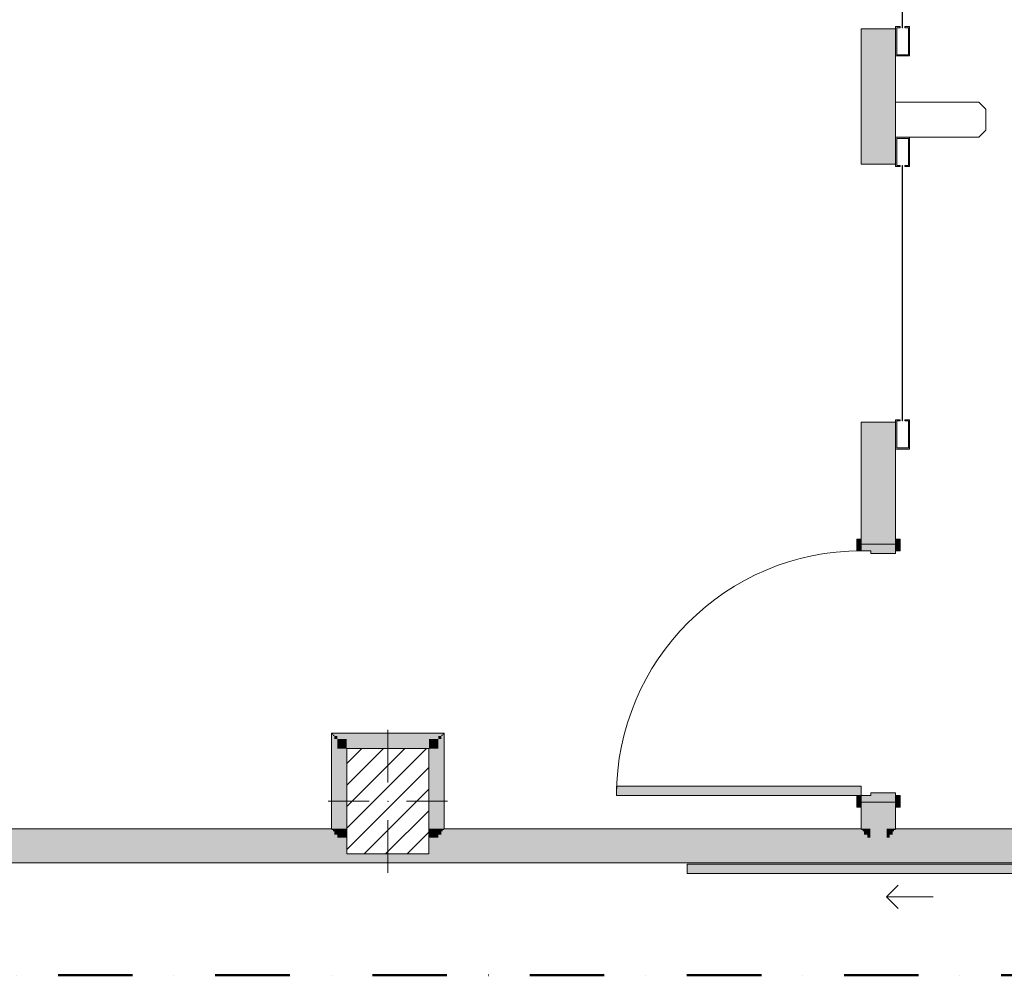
# Model space of a CAD drawing. Header units: millimetres. Extents: x -40968 to 11883, y -17757 to 4746.
# Tile 24 of 31: x -966 to 3233, y -17757 to -13680. Entities that reach past the tile are written whole.
import ezdxf

# ---------------------------------------------------------------- set-up
doc = ezdxf.new("R2010")
doc.units = ezdxf.units.MM
doc.header["$MEASUREMENT"] = 0
doc.linetypes.add('Punto & Rayas', pattern=[670.277762, 317.5, -176.388889, 0, -176.388874])
doc.linetypes.add('Wipeout_Contour', pattern=[1000, 0, -1000])
doc.layers.add('01_2D_Ambit_Pluma_Nº__242', color=7, linetype='Continuous', lineweight=50, true_color=0xfb0013)
for name, color, linetype in [('10_ESTR_Pilars', 7, 'Continuous'), ('Nuevo_08_E_Envans secs', 7, 'Continuous'), ('Nuevo_12_FAÇ_Façana', 7, 'Continuous'), ('Nuevo_Puertas Archicad', 7, 'Continuous')]:
    doc.layers.add(name, color=color, linetype=linetype)
for name, color, linetype, lineweight in [('10_ESTR_Pilars_Pluma_Nº__20', 1, 'Continuous', 5), ('10_ESTR_Pilars_Pluma_Nº__28', 7, 'Continuous', 20), ('10_ESTR_Pilars_Pluma_Nº__42', 8, 'Continuous', 25), ('Nuevo_08_E_Envans secs_Pluma_Nº__20', 1, 'Continuous', 5), ('Nuevo_12_FAÇ_Façana_Pluma_Nº__20', 1, 'Continuous', 5), ('Nuevo_Puertas Archicad_Pluma_Nº__20', 1, 'Continuous', 5)]:
    doc.layers.add(name, color=color, linetype=linetype, lineweight=lineweight)

# ---------------------------------------------------------------- blocks, each defined once
blk = doc.blocks.new('Puerta 27[1]_1')
at = {"layer": 'Nuevo_Puertas Archicad', "linetype": 'Continuous', "lineweight": 0, "true_color": 0xbf7f7f}
for points in [[(2622.9, -15945.5), (2622.9, -15895.5), (2603.9, -15895.5), (2603.9, -15945.5)], [(2787.9, -15945.5), (2787.9, -15895.5), (2768.9, -15895.5), (2768.9, -15945.5)], [(2768.9, -15957.5), (2768.9, -15917.5), (2622.9, -15917.5), (2622.9, -15945.5), (2662.9, -15945.5), (2662.9, -15957.5)], [(1578.9, -16989.5), (2622.9, -16989.5), (2622.9, -16949.5), (1578.9, -16949.5)], [(2603.9, -16989.5), (2603.9, -17039.5), (2622.9, -17039.5), (2622.9, -16989.5)], [(2768.9, -17017.5), (2768.9, -16977.5), (2662.9, -16977.5), (2662.9, -16989.5), (2622.9, -16989.5), (2622.9, -17017.5)], [(2768.9, -16989.5), (2768.9, -17039.5), (2787.9, -17039.5), (2787.9, -16989.5)]]:
    blk.add_hatch(color=23, dxfattribs=at).paths.add_polyline_path(points)
at = {"layer": 'Nuevo_Puertas Archicad_Pluma_Nº__20', "color": 1, "linetype": 'Continuous', "lineweight": 5}
for p, q in [((2622.9, -15895.5), (2603.9, -15895.5)), ((2603.9, -15895.5), (2603.9, -15945.5)), ((2622.9, -15945.5), (2622.9, -15895.5)), ((2622.9, -15917.5), (2622.9, -15895.5)), ((2622.9, -15917.5), (2622.9, -15895.5)), ((2787.9, -15895.5), (2768.9, -15895.5)), ((2768.9, -15895.5), (2768.9, -15945.5)), ((2768.9, -15917.5), (2768.9, -15895.5)), ((2768.9, -15917.5), (2768.9, -15895.5)), ((2787.9, -15945.5), (2787.9, -15895.5)), ((2603.9, -15945.5), (2622.9, -15945.5)), ((2622.9, -15945.5), (2622.9, -15917.5)), ((2622.9, -15917.5), (2768.9, -15917.5)), ((2622.9, -15917.5), (2628.9, -15917.5)), ((2622.9, -15917.5), (2628.9, -15917.5)), ((2662.9, -15945.5), (2622.9, -15945.5)), ((2628.9, -15917.5), (2634.9, -15917.5)), ((2628.9, -15917.5), (2634.9, -15917.5)), ((2634.9, -15917.5), (2647.9, -15917.5)), ((2634.9, -15917.5), (2647.9, -15917.5)), ((2647.9, -15917.5), (2660.9, -15917.5)), ((2647.9, -15917.5), (2660.9, -15917.5)), ((2660.9, -15917.5), (2730.9, -15917.5)), ((2660.9, -15917.5), (2730.9, -15917.5)), ((2662.9, -15957.5), (2662.9, -15945.5)), ((2730.9, -15917.5), (2743.9, -15917.5)), ((2730.9, -15917.5), (2743.9, -15917.5)), ((2743.9, -15917.5), (2756.9, -15917.5)), ((2743.9, -15917.5), (2756.9, -15917.5)), ((2756.9, -15917.5), (2762.9, -15917.5)), ((2756.9, -15917.5), (2762.9, -15917.5)), ((2762.9, -15917.5), (2768.9, -15917.5)), ((2762.9, -15917.5), (2768.9, -15917.5)), ((2768.9, -15917.5), (2768.9, -15957.5)), ((2768.9, -15945.5), (2787.9, -15945.5)), ((2768.9, -15957.5), (2662.9, -15957.5)), ((2622.9, -16949.5), (1578.9, -16949.5)), ((1578.9, -16949.5), (1578.9, -16989.5)), ((2622.9, -16989.5), (2622.9, -16949.5)), ((1578.9, -16989.5), (2622.9, -16989.5)), ((2603.9, -16989.5), (2603.9, -17039.5)), ((2622.9, -16989.5), (2603.9, -16989.5)), ((2622.9, -17039.5), (2622.9, -16989.5)), ((2622.9, -17017.5), (2622.9, -16989.5)), ((2622.9, -16989.5), (2662.9, -16989.5)), ((2662.9, -16989.5), (2662.9, -16977.5)), ((2662.9, -16977.5), (2768.9, -16977.5)), ((2768.9, -16977.5), (2768.9, -17017.5)), ((2768.9, -16989.5), (2768.9, -17039.5)), ((2787.9, -16989.5), (2768.9, -16989.5)), ((2787.9, -17039.5), (2787.9, -16989.5)), ((2603.9, -17039.5), (2622.9, -17039.5)), ((2768.9, -17017.5), (2622.9, -17017.5)), ((2622.9, -17017.5), (2628.9, -17017.5)), ((2622.9, -17017.5), (2628.9, -17017.5)), ((2622.9, -17017.5), (2622.9, -17039.5)), ((2622.9, -17017.5), (2622.9, -17039.5)), ((2628.9, -17017.5), (2634.9, -17017.5)), ((2628.9, -17017.5), (2634.9, -17017.5)), ((2634.9, -17017.5), (2647.9, -17017.5)), ((2634.9, -17017.5), (2647.9, -17017.5)), ((2647.9, -17017.5), (2660.9, -17017.5)), ((2647.9, -17017.5), (2660.9, -17017.5)), ((2660.9, -17017.5), (2730.9, -17017.5)), ((2660.9, -17017.5), (2730.9, -17017.5)), ((2730.9, -17017.5), (2743.9, -17017.5)), ((2730.9, -17017.5), (2743.9, -17017.5)), ((2743.9, -17017.5), (2756.9, -17017.5)), ((2743.9, -17017.5), (2756.9, -17017.5)), ((2756.9, -17017.5), (2762.9, -17017.5)), ((2756.9, -17017.5), (2762.9, -17017.5)), ((2762.9, -17017.5), (2768.9, -17017.5)), ((2762.9, -17017.5), (2768.9, -17017.5)), ((2768.9, -17017.5), (2768.9, -17039.5)), ((2768.9, -17017.5), (2768.9, -17039.5)), ((2768.9, -17039.5), (2787.9, -17039.5))]:
    blk.add_line(p, q, dxfattribs=at)
blk.add_arc((2622.9, -16989.5), 1044, 90, 180, dxfattribs=at)
blk = doc.blocks.new('Puerta Rápida Enrrollable 27[2]_1')
at = {"layer": 'Nuevo_Puertas Archicad', "linetype": 'Continuous', "lineweight": 0, "true_color": 0xbf7f7f}
for points in [[(2788.9, -12629.1), (2788.9, -12624.1), (2773.9, -12624.1), (2773.9, -12509.1), (2823.9, -12509.1), (2823.9, -12624.1), (2808.9, -12624.1), (2808.9, -12629.1), (2828.9, -12629.1), (2828.9, -12504.1), (2768.9, -12504.1), (2768.9, -12629.1)], [(2798.9, -13714.1), (2798.9, -12624.1), (2796.9, -12624.1), (2796.9, -13714.1)], [(2788.9, -13709.1), (2768.9, -13709.1), (2768.9, -13834.1), (2828.9, -13834.1), (2828.9, -13709.1), (2808.9, -13709.1), (2808.9, -13714.1), (2823.9, -13714.1), (2823.9, -13829.1), (2773.9, -13829.1), (2773.9, -13714.1), (2788.9, -13714.1)]]:
    blk.add_hatch(color=23, dxfattribs=at).paths.add_polyline_path(points)
at = {"layer": 'Nuevo_Puertas Archicad_Pluma_Nº__20', "color": 1, "linetype": 'Continuous', "lineweight": 5}
for p, q in [((3123.9, -12354.1), (2768.9, -12354.1)), ((2768.9, -12354.1), (2768.9, -12504.1)), ((3153.9, -12384.1), (3123.9, -12354.1)), ((3153.9, -12474.1), (3153.9, -12384.1)), ((2828.9, -12504.1), (2768.9, -12504.1)), ((2768.9, -12504.1), (2768.9, -12629.1)), ((2768.9, -12504.1), (3123.9, -12504.1)), ((2773.9, -12624.1), (2773.9, -12509.1)), ((2773.9, -12509.1), (2823.9, -12509.1)), ((2823.9, -12509.1), (2823.9, -12624.1)), ((2828.9, -12629.1), (2828.9, -12504.1)), ((3123.9, -12504.1), (3153.9, -12474.1)), ((2622.9, -12619.1), (2628.9, -12619.1)), ((2628.9, -12619.1), (2634.9, -12619.1)), ((2634.9, -12619.1), (2647.9, -12619.1)), ((2647.9, -12619.1), (2660.9, -12619.1)), ((2660.9, -12619.1), (2730.9, -12619.1)), ((2730.9, -12619.1), (2743.9, -12619.1)), ((2743.9, -12619.1), (2756.9, -12619.1)), ((2756.9, -12619.1), (2762.9, -12619.1)), ((2762.9, -12619.1), (2768.9, -12619.1)), ((2768.9, -12629.1), (2788.9, -12629.1)), ((2788.9, -12624.1), (2773.9, -12624.1)), ((2788.9, -12629.1), (2788.9, -12624.1)), ((2798.9, -12624.1), (2796.9, -12624.1)), ((2796.9, -12624.1), (2796.9, -13714.1)), ((2798.9, -13714.1), (2798.9, -12624.1)), ((2823.9, -12624.1), (2808.9, -12624.1)), ((2808.9, -12624.1), (2808.9, -12629.1)), ((2808.9, -12629.1), (2828.9, -12629.1)), ((2622.9, -13719.1), (2628.9, -13719.1)), ((2628.9, -13719.1), (2634.9, -13719.1)), ((2634.9, -13719.1), (2647.9, -13719.1)), ((2647.9, -13719.1), (2660.9, -13719.1)), ((2660.9, -13719.1), (2730.9, -13719.1)), ((2730.9, -13719.1), (2743.9, -13719.1)), ((2743.9, -13719.1), (2756.9, -13719.1)), ((2756.9, -13719.1), (2762.9, -13719.1)), ((2762.9, -13719.1), (2768.9, -13719.1)), ((2768.9, -13834.1), (2768.9, -13709.1)), ((2768.9, -13709.1), (2788.9, -13709.1)), ((2788.9, -13714.1), (2773.9, -13714.1)), ((2773.9, -13714.1), (2773.9, -13829.1)), ((2788.9, -13709.1), (2788.9, -13714.1)), ((2796.9, -13714.1), (2798.9, -13714.1)), ((2808.9, -13714.1), (2808.9, -13709.1)), ((2808.9, -13709.1), (2828.9, -13709.1)), ((2823.9, -13714.1), (2808.9, -13714.1)), ((2823.9, -13829.1), (2823.9, -13714.1)), ((2828.9, -13709.1), (2828.9, -13834.1)), ((2828.9, -13834.1), (2768.9, -13834.1)), ((2773.9, -13829.1), (2823.9, -13829.1))]:
    blk.add_line(p, q, dxfattribs=at)
blk = doc.blocks.new('Puerta Rápida Enrrollable 27[3]_1')
at = {"layer": 'Nuevo_Puertas Archicad', "linetype": 'Continuous', "lineweight": 0, "true_color": 0xbf7f7f}
for points in [[(2788.9, -14306.3), (2788.9, -14301.3), (2773.9, -14301.3), (2773.9, -14186.3), (2823.9, -14186.3), (2823.9, -14301.3), (2808.9, -14301.3), (2808.9, -14306.3), (2828.9, -14306.3), (2828.9, -14181.3), (2768.9, -14181.3), (2768.9, -14306.3)], [(2798.9, -15391.3), (2798.9, -14301.3), (2796.9, -14301.3), (2796.9, -15391.3)], [(2788.9, -15386.3), (2768.9, -15386.3), (2768.9, -15511.3), (2828.9, -15511.3), (2828.9, -15386.3), (2808.9, -15386.3), (2808.9, -15391.3), (2823.9, -15391.3), (2823.9, -15506.3), (2773.9, -15506.3), (2773.9, -15391.3), (2788.9, -15391.3)]]:
    blk.add_hatch(color=23, dxfattribs=at).paths.add_polyline_path(points)
at = {"layer": 'Nuevo_Puertas Archicad_Pluma_Nº__20', "color": 1, "linetype": 'Continuous', "lineweight": 5}
for p, q in [((3123.9, -14031.3), (2768.9, -14031.3)), ((2768.9, -14031.3), (2768.9, -14181.3)), ((3153.9, -14061.3), (3123.9, -14031.3)), ((3153.9, -14151.3), (3153.9, -14061.3)), ((2828.9, -14181.3), (2768.9, -14181.3)), ((2768.9, -14181.3), (2768.9, -14306.3)), ((2768.9, -14181.3), (3123.9, -14181.3)), ((2773.9, -14301.3), (2773.9, -14186.3)), ((2773.9, -14186.3), (2823.9, -14186.3)), ((2823.9, -14186.3), (2823.9, -14301.3)), ((2828.9, -14306.3), (2828.9, -14181.3)), ((3123.9, -14181.3), (3153.9, -14151.3)), ((2622.9, -14296.3), (2628.9, -14296.3)), ((2628.9, -14296.3), (2634.9, -14296.3)), ((2634.9, -14296.3), (2647.9, -14296.3)), ((2647.9, -14296.3), (2660.9, -14296.3)), ((2660.9, -14296.3), (2730.9, -14296.3)), ((2730.9, -14296.3), (2743.9, -14296.3)), ((2743.9, -14296.3), (2756.9, -14296.3)), ((2756.9, -14296.3), (2762.9, -14296.3)), ((2762.9, -14296.3), (2768.9, -14296.3)), ((2768.9, -14306.3), (2788.9, -14306.3)), ((2788.9, -14301.3), (2773.9, -14301.3)), ((2788.9, -14306.3), (2788.9, -14301.3)), ((2798.9, -14301.3), (2796.9, -14301.3)), ((2796.9, -14301.3), (2796.9, -15391.3)), ((2798.9, -15391.3), (2798.9, -14301.3)), ((2823.9, -14301.3), (2808.9, -14301.3)), ((2808.9, -14301.3), (2808.9, -14306.3)), ((2808.9, -14306.3), (2828.9, -14306.3)), ((2622.9, -15396.3), (2628.9, -15396.3)), ((2628.9, -15396.3), (2634.9, -15396.3)), ((2634.9, -15396.3), (2647.9, -15396.3)), ((2647.9, -15396.3), (2660.9, -15396.3)), ((2660.9, -15396.3), (2730.9, -15396.3)), ((2730.9, -15396.3), (2743.9, -15396.3)), ((2743.9, -15396.3), (2756.9, -15396.3)), ((2756.9, -15396.3), (2762.9, -15396.3)), ((2762.9, -15396.3), (2768.9, -15396.3)), ((2768.9, -15511.3), (2768.9, -15386.3)), ((2768.9, -15386.3), (2788.9, -15386.3)), ((2788.9, -15391.3), (2773.9, -15391.3)), ((2773.9, -15391.3), (2773.9, -15506.3)), ((2788.9, -15386.3), (2788.9, -15391.3)), ((2796.9, -15391.3), (2798.9, -15391.3)), ((2808.9, -15391.3), (2808.9, -15386.3)), ((2808.9, -15386.3), (2828.9, -15386.3)), ((2823.9, -15391.3), (2808.9, -15391.3)), ((2823.9, -15506.3), (2823.9, -15391.3)), ((2828.9, -15386.3), (2828.9, -15511.3)), ((2828.9, -15511.3), (2768.9, -15511.3)), ((2773.9, -15506.3), (2823.9, -15506.3))]:
    blk.add_line(p, q, dxfattribs=at)
blk = doc.blocks.new('Muro_74_1', base_point=(2622.9, -17277))
at = {"layer": 'Nuevo_08_E_Envans secs', "linetype": 'Continuous', "lineweight": 0, "true_color": 0xbf7f7f}
for points in [[(2628.9, -13719.1), (2622.9, -13719.1), (2622.9, -14296.3), (2628.9, -14296.3)], [(2634.9, -13719.1), (2634.9, -14296.3), (2647.9, -14296.3), (2647.9, -13719.1)], [(2647.9, -13719.1), (2647.9, -14296.3), (2660.9, -14296.3), (2660.9, -13719.1)], [(2660.9, -13719.1), (2660.9, -14296.3), (2730.9, -14296.3), (2730.9, -13719.1)], [(2730.9, -13719.1), (2730.9, -14296.3), (2743.9, -14296.3), (2743.9, -13719.1)], [(2743.9, -13719.1), (2743.9, -14296.3), (2756.9, -14296.3), (2756.9, -13719.1)], [(2768.9, -13719.1), (2762.9, -13719.1), (2762.9, -14296.3), (2768.9, -14296.3)], [(2622.9, -15917.5), (2628.9, -15917.5), (2628.9, -15396.3), (2622.9, -15396.3)], [(2634.9, -15917.5), (2647.9, -15917.5), (2647.9, -15396.3), (2634.9, -15396.3)], [(2647.9, -15917.5), (2660.9, -15917.5), (2660.9, -15396.3), (2647.9, -15396.3)], [(2660.9, -15917.5), (2730.9, -15917.5), (2730.9, -15396.3), (2660.9, -15396.3)], [(2730.9, -15917.5), (2743.9, -15917.5), (2743.9, -15396.3), (2730.9, -15396.3)], [(2743.9, -15917.5), (2756.9, -15917.5), (2756.9, -15396.3), (2743.9, -15396.3)], [(2762.9, -15396.3), (2762.9, -15917.5), (2768.9, -15917.5), (2768.9, -15396.3)], [(2622.9, -17131), (2628.9, -17131), (2628.9, -17017.5), (2622.9, -17017.5)], [(2634.9, -17131), (2647.9, -17131), (2647.9, -17017.5), (2634.9, -17017.5)], [(2647.9, -17131), (2660.9, -17131), (2660.9, -17017.5), (2647.9, -17017.5)], [(2660.9, -17131), (2730.9, -17131), (2730.9, -17017.5), (2660.9, -17017.5)], [(2730.9, -17131), (2743.9, -17131), (2743.9, -17017.5), (2730.9, -17017.5)], [(2743.9, -17131), (2756.9, -17131), (2756.9, -17017.5), (2743.9, -17017.5)], [(2762.9, -17131), (2768.9, -17131), (2768.9, -17017.5), (2762.9, -17017.5)], [(2634.9, -17137), (2647.9, -17137), (2647.9, -17131), (2634.9, -17131)], [(2647.9, -17137), (2660.9, -17137), (2660.9, -17131), (2647.9, -17131)], [(2660.9, -17137), (2730.9, -17137), (2730.9, -17131), (2660.9, -17131)], [(2730.9, -17137), (2743.9, -17137), (2743.9, -17131), (2730.9, -17131)], [(2743.9, -17137), (2756.9, -17137), (2756.9, -17131), (2743.9, -17131)], [(2634.9, -17143), (2647.9, -17143), (2647.9, -17137), (2634.9, -17137)], [(2647.9, -17143), (2660.9, -17143), (2660.9, -17137), (2647.9, -17137)], [(2647.9, -17156), (2660.9, -17156), (2660.9, -17143), (2647.9, -17143)], [(2660.9, -17143), (2730.9, -17143), (2730.9, -17137), (2660.9, -17137)], [(2660.9, -17156), (2730.9, -17156), (2730.9, -17143), (2660.9, -17143)], [(2660.9, -17169), (2730.9, -17169), (2730.9, -17156), (2660.9, -17156)], [(2730.9, -17143), (2743.9, -17143), (2743.9, -17137), (2730.9, -17137)], [(2730.9, -17156), (2743.9, -17156), (2743.9, -17143), (2730.9, -17143)], [(2743.9, -17143), (2756.9, -17143), (2756.9, -17137), (2743.9, -17137)]]:
    blk.add_hatch(color=23, dxfattribs=at).paths.add_polyline_path(points)
at = {"layer": 'Nuevo_08_E_Envans secs', "linetype": 'Continuous', "lineweight": 0, "true_color": 0x000000}
for points in [[(2628.9, -13719.1), (2628.9, -14296.3), (2634.9, -14296.3), (2634.9, -13719.1)], [(2756.9, -13719.1), (2756.9, -14296.3), (2762.9, -14296.3), (2762.9, -13719.1)], [(2628.9, -15917.5), (2634.9, -15917.5), (2634.9, -15396.3), (2628.9, -15396.3)], [(2756.9, -15917.5), (2762.9, -15917.5), (2762.9, -15396.3), (2756.9, -15396.3)], [(2628.9, -17131), (2634.9, -17131), (2634.9, -17017.5), (2628.9, -17017.5)], [(2756.9, -17131), (2762.9, -17131), (2762.9, -17017.5), (2756.9, -17017.5)], [(2628.9, -17137), (2634.9, -17137), (2634.9, -17131), (2628.9, -17131)], [(2756.9, -17137), (2762.9, -17137), (2762.9, -17131), (2756.9, -17131)]]:
    blk.add_hatch(color=18, dxfattribs=at).paths.add_polyline_path(points)
at = {"layer": 'Nuevo_08_E_Envans secs_Pluma_Nº__20', "color": 1, "linetype": 'Continuous', "lineweight": 5}
for p, q in [((2622.9, -13719.1), (2628.9, -13719.1)), ((2628.9, -13719.1), (2634.9, -13719.1)), ((2634.9, -13719.1), (2647.9, -13719.1)), ((2647.9, -13719.1), (2660.9, -13719.1)), ((2660.9, -13719.1), (2730.9, -13719.1)), ((2730.9, -13719.1), (2743.9, -13719.1)), ((2743.9, -13719.1), (2756.9, -13719.1)), ((2756.9, -13719.1), (2762.9, -13719.1)), ((2762.9, -13719.1), (2768.9, -13719.1)), ((2622.9, -14296.3), (2628.9, -14296.3)), ((2628.9, -14296.3), (2634.9, -14296.3)), ((2634.9, -14296.3), (2647.9, -14296.3)), ((2647.9, -14296.3), (2660.9, -14296.3)), ((2660.9, -14296.3), (2730.9, -14296.3)), ((2730.9, -14296.3), (2743.9, -14296.3)), ((2743.9, -14296.3), (2756.9, -14296.3)), ((2756.9, -14296.3), (2762.9, -14296.3)), ((2762.9, -14296.3), (2768.9, -14296.3)), ((2622.9, -15396.3), (2628.9, -15396.3)), ((2628.9, -15396.3), (2634.9, -15396.3)), ((2634.9, -15396.3), (2647.9, -15396.3)), ((2647.9, -15396.3), (2660.9, -15396.3)), ((2660.9, -15396.3), (2730.9, -15396.3)), ((2730.9, -15396.3), (2743.9, -15396.3)), ((2743.9, -15396.3), (2756.9, -15396.3)), ((2756.9, -15396.3), (2762.9, -15396.3)), ((2762.9, -15396.3), (2768.9, -15396.3)), ((2622.9, -15917.5), (2622.9, -15895.5)), ((2768.9, -15917.5), (2768.9, -15895.5)), ((2622.9, -15917.5), (2628.9, -15917.5)), ((2628.9, -15917.5), (2634.9, -15917.5)), ((2634.9, -15917.5), (2647.9, -15917.5)), ((2647.9, -15917.5), (2660.9, -15917.5)), ((2660.9, -15917.5), (2730.9, -15917.5)), ((2730.9, -15917.5), (2743.9, -15917.5)), ((2743.9, -15917.5), (2756.9, -15917.5)), ((2756.9, -15917.5), (2762.9, -15917.5)), ((2762.9, -15917.5), (2768.9, -15917.5)), ((2622.9, -17017.5), (2622.9, -17039.5)), ((2622.9, -17017.5), (2628.9, -17017.5)), ((2628.9, -17017.5), (2634.9, -17017.5)), ((2634.9, -17017.5), (2647.9, -17017.5)), ((2647.9, -17017.5), (2660.9, -17017.5)), ((2660.9, -17017.5), (2730.9, -17017.5)), ((2730.9, -17017.5), (2743.9, -17017.5)), ((2743.9, -17017.5), (2756.9, -17017.5)), ((2756.9, -17017.5), (2762.9, -17017.5)), ((2762.9, -17017.5), (2768.9, -17017.5)), ((2768.9, -17017.5), (2768.9, -17039.5))]:
    blk.add_line(p, q, dxfattribs=at)
at = {"layer": 'Nuevo_08_E_Envans secs_Pluma_Nº__20', "color": 1, "linetype": 'Continuous', "lineweight": 5, "flags": 128}
for points in [[(2622.9, -13719.1), (2622.9, -14296.3)], [(2768.9, -14296.3), (2768.9, -13719.1)], [(2622.9, -15396.3), (2622.9, -15917.5)], [(2768.9, -15917.5), (2768.9, -15396.3)], [(2622.9, -17017.5), (2622.9, -17131)], [(2768.9, -17131), (2768.9, -17017.5)]]:
    blk.add_lwpolyline(points, dxfattribs=at)
at = {"layer": 'Nuevo_Puertas Archicad', "color": 1, "linetype": 'Continuous', "lineweight": 5}
for name in ['Puerta Rápida Enrrollable 27[2]_1', 'Puerta Rápida Enrrollable 27[3]_1', 'Puerta 27[1]_1']:
    blk.add_blockref(name, (0, 0), dxfattribs=at)
blk = doc.blocks.new('Muro_75_1', base_point=(-3784.9, -17277))
at = {"layer": 'Nuevo_08_E_Envans secs', "linetype": 'Continuous', "lineweight": 0, "true_color": 0xbf7f7f}
for points in [[(-3644.9, -17131), (-3644.9, -17137), (-3638.9, -17131)], [(-3638.9, -17131), (-3644.9, -17137), (-3638.9, -17137)], [(-3573.9, -17131), (-3579.9, -17131), (-3579.9, -17137), (-3573.9, -17137)], [(-2036.1, -17131), (-3573.9, -17131), (-3573.9, -17137), (-2036.1, -17137)], [(-2030.1, -17131), (-2036.1, -17131), (-2036.1, -17137), (-2030.1, -17137)], [(-1621.1, -17131), (-1971.1, -17131), (-1971.1, -17137), (-1621.1, -17137)], [(-1556.1, -17131), (-1562.1, -17131), (-1562.1, -17137), (-1556.1, -17137)], [(363.9, -17131), (-1556.1, -17131), (-1556.1, -17137), (363.9, -17137)], [(369.9, -17131), (363.9, -17131), (363.9, -17137), (369.9, -17137)], [(428.9, -17137), (778.9, -17137), (778.9, -17131), (428.9, -17131)], [(-3746.9, -17169), (-3746.9, -17239), (-3676.9, -17169)], [(-3676.9, -17169), (-3746.9, -17239), (-3676.9, -17239)], [(-3663.9, -17156), (-3676.9, -17156), (-3676.9, -17169)], [(-3676.9, -17169), (-3663.9, -17169), (-3663.9, -17156)], [(-3638.9, -17169), (-3676.9, -17169), (-3676.9, -17239), (-3638.9, -17239)], [(-3663.9, -17143), (-3663.9, -17156), (-3650.9, -17143)], [(-3663.9, -17156), (-3650.9, -17156), (-3650.9, -17143)], [(-3663.9, -17169), (-3638.9, -17169), (-3638.9, -17156), (-3663.9, -17156)], [(-3650.9, -17156), (-3638.9, -17156), (-3638.9, -17143), (-3650.9, -17143)], [(-3598.9, -17169), (-3638.9, -17169), (-3638.9, -17239), (-3598.9, -17239)], [(-3585.9, -17143), (-3598.9, -17143), (-3598.9, -17156), (-3585.9, -17156)], [(-2011.1, -17156), (-3598.9, -17156), (-3598.9, -17169), (-2011.1, -17169)], [(-2011.1, -17169), (-3598.9, -17169), (-3598.9, -17239), (-2011.1, -17239)], [(-2024.1, -17143), (-3585.9, -17143), (-3585.9, -17156), (-2024.1, -17156)], [(-2011.1, -17143), (-2024.1, -17143), (-2024.1, -17156), (-2011.1, -17156)], [(-1971.1, -17169), (-2011.1, -17169), (-2011.1, -17239), (-1971.1, -17239)], [(-1621.1, -17143), (-1971.1, -17143), (-1971.1, -17156), (-1621.1, -17156)], [(-1621.1, -17156), (-1971.1, -17156), (-1971.1, -17169), (-1621.1, -17169)], [(-1621.1, -17169), (-1971.1, -17169), (-1971.1, -17239), (-1621.1, -17239)], [(-1581.1, -17169), (-1621.1, -17169), (-1621.1, -17239), (-1581.1, -17239)], [(-1568.1, -17143), (-1581.1, -17143), (-1581.1, -17156), (-1568.1, -17156)], [(388.9, -17156), (-1581.1, -17156), (-1581.1, -17169), (388.9, -17169)], [(388.9, -17169), (-1581.1, -17169), (-1581.1, -17239), (388.9, -17239)], [(375.9, -17143), (-1568.1, -17143), (-1568.1, -17156), (375.9, -17156)], [(388.9, -17143), (375.9, -17143), (375.9, -17156), (388.9, -17156)], [(428.9, -17169), (388.9, -17169), (388.9, -17239), (428.9, -17239)], [(428.9, -17156), (778.9, -17156), (778.9, -17143), (428.9, -17143)], [(428.9, -17169), (778.9, -17169), (778.9, -17156), (428.9, -17156)], [(428.9, -17239), (778.9, -17239), (778.9, -17169), (428.9, -17169)], [(-3772.9, -17252), (-3772.9, -17265), (-3759.9, -17252)], [(-3759.9, -17252), (-3772.9, -17265), (-3759.9, -17265)], [(-3759.9, -17239), (-3759.9, -17252), (-3746.9, -17239)], [(-3746.9, -17239), (-3759.9, -17252), (-3746.9, -17252)], [(-3759.9, -17265), (778.9, -17265), (778.9, -17252), (-3759.9, -17252)], [(-3746.9, -17252), (778.9, -17252), (778.9, -17239), (-3746.9, -17239)], [(-3778.9, -17271), (-3784.9, -17271), (-3784.9, -17277)], [(-3778.9, -17271), (-3784.9, -17277), (-3778.9, -17277)], [(-3778.9, -17277), (778.9, -17277), (778.9, -17271), (-3778.9, -17271)]]:
    blk.add_hatch(color=23, dxfattribs=at).paths.add_polyline_path(points)
at = {"layer": 'Nuevo_08_E_Envans secs', "linetype": 'Continuous', "lineweight": 0, "true_color": 0x000000}
for points in [[(-3650.9, -17137), (-3650.9, -17143), (-3644.9, -17137)], [(-3650.9, -17143), (-3644.9, -17143), (-3644.9, -17137)], [(-3644.9, -17143), (-3638.9, -17143), (-3638.9, -17137), (-3644.9, -17137)], [(-3579.9, -17137), (-3585.9, -17137), (-3585.9, -17143), (-3579.9, -17143)], [(-2030.1, -17137), (-3579.9, -17137), (-3579.9, -17143), (-2030.1, -17143)], [(-2024.1, -17137), (-2030.1, -17137), (-2030.1, -17143), (-2024.1, -17143)], [(-1621.1, -17137), (-1971.1, -17137), (-1971.1, -17143), (-1621.1, -17143)], [(-1562.1, -17137), (-1568.1, -17137), (-1568.1, -17143), (-1562.1, -17143)], [(369.9, -17137), (-1562.1, -17137), (-1562.1, -17143), (369.9, -17143)], [(375.9, -17137), (369.9, -17137), (369.9, -17143), (375.9, -17143)], [(428.9, -17143), (778.9, -17143), (778.9, -17137), (428.9, -17137)], [(-3778.9, -17265), (-3778.9, -17271), (-3772.9, -17265)], [(-3772.9, -17265), (-3778.9, -17271), (-3772.9, -17271)], [(-3772.9, -17271), (778.9, -17271), (778.9, -17265), (-3772.9, -17265)]]:
    blk.add_hatch(color=18, dxfattribs=at).paths.add_polyline_path(points)
at = {"layer": 'Nuevo_08_E_Envans secs_Pluma_Nº__20', "color": 1, "linetype": 'Continuous', "lineweight": 5, "flags": 128}
for points in [[(-2036.1, -17131), (-3573.9, -17131)], [(-1621.1, -17131), (-1971.1, -17131)], [(363.9, -17131), (-1556.1, -17131)], [(778.9, -17131), (428.9, -17131)], [(-3784.9, -17277), (-3784.9, -17271)], [(-3784.9, -17277), (778.9, -17277)]]:
    blk.add_lwpolyline(points, dxfattribs=at)
blk = doc.blocks.new('Puerta Corredera Exterior 27[4]_1')
at = {"layer": 'Nuevo_Puertas Archicad', "linetype": 'Continuous', "lineweight": 0, "true_color": 0xbf7f7f}
blk.add_hatch(color=23, dxfattribs=at).paths.add_polyline_path([(3979.6, -17322), (3979.6, -17282), (1879.6, -17282), (1879.6, -17322)])
at = {"layer": 'Nuevo_Puertas Archicad_Pluma_Nº__20', "color": 1, "linetype": 'Continuous', "lineweight": 5}
for p, q in [((3389.8, -17137), (3389.8, -17131)), ((5489.8, -17137), (5489.8, -17131)), ((3389.8, -17143), (3389.8, -17137)), ((3389.8, -17156), (3389.8, -17143)), ((3389.8, -17169), (3389.8, -17156)), ((3389.8, -17239), (3389.8, -17169)), ((5489.8, -17143), (5489.8, -17137)), ((5489.8, -17156), (5489.8, -17143)), ((5489.8, -17169), (5489.8, -17156)), ((5489.8, -17239), (5489.8, -17169)), ((3389.8, -17252), (3389.8, -17239)), ((3389.8, -17265), (3389.8, -17252)), ((5489.8, -17252), (5489.8, -17239)), ((5489.8, -17265), (5489.8, -17252)), ((1879.6, -17322), (1879.6, -17282)), ((1879.6, -17282), (3979.6, -17282)), ((3389.8, -17271), (3389.8, -17265)), ((3389.8, -17277), (3389.8, -17271)), ((3979.6, -17282), (3979.6, -17322)), ((5489.8, -17271), (5489.8, -17265)), ((5489.8, -17277), (5489.8, -17271)), ((3979.6, -17322), (1879.6, -17322)), ((2729.6, -17422), (2779.6, -17372)), ((2929.6, -17422), (2729.6, -17422)), ((2729.6, -17422), (2779.6, -17472))]:
    blk.add_line(p, q, dxfattribs=at)
blk = doc.blocks.new('Muro_77_1', base_point=(5828.9, -17277))
at = {"layer": 'Nuevo_12_FAÇ_Façana', "linetype": 'Continuous', "lineweight": 0, "true_color": 0xbf7f7f}
for points in [[(837.9, -17137), (843.9, -17137), (843.9, -17131), (837.9, -17131)], [(843.9, -17137), (2622.9, -17137), (2622.9, -17131), (843.9, -17131)], [(2622.9, -17137), (2628.9, -17137), (2628.9, -17131), (2622.9, -17131)], [(2762.9, -17137), (2768.9, -17137), (2768.9, -17131), (2762.9, -17131)], [(2768.9, -17131), (2768.9, -17137), (3389.8, -17137), (3389.8, -17131)], [(5489.8, -17131), (5489.8, -17137), (5763.9, -17137), (5763.9, -17131)], [(5769.9, -17131), (5763.9, -17131), (5766.6, -17137), (5769.9, -17137)], [(5766.6, -17137), (5763.9, -17131), (5763.9, -17137)], [(778.9, -17239), (818.9, -17239), (818.9, -17169), (778.9, -17169)], [(818.9, -17156), (831.9, -17156), (831.9, -17143), (818.9, -17143)], [(818.9, -17169), (2647.9, -17169), (2647.9, -17156), (818.9, -17156)], [(818.9, -17239), (2660.9, -17239), (2660.9, -17169), (818.9, -17169)], [(831.9, -17156), (2634.9, -17156), (2634.9, -17143), (831.9, -17143)], [(2634.9, -17156), (2647.9, -17156), (2647.9, -17143), (2634.9, -17143)], [(2647.9, -17169), (2660.9, -17169), (2660.9, -17156), (2647.9, -17156)], [(2660.9, -17239), (2730.9, -17239), (2730.9, -17169), (2660.9, -17169)], [(2730.9, -17169), (2743.9, -17169), (2743.9, -17156), (2730.9, -17156)], [(2730.9, -17239), (3389.8, -17239), (3389.8, -17169), (2730.9, -17169)], [(2743.9, -17156), (2756.9, -17156), (2756.9, -17143), (2743.9, -17143)], [(2743.9, -17169), (3389.8, -17169), (3389.8, -17156), (2743.9, -17156)], [(2756.9, -17156), (3389.8, -17156), (3389.8, -17143), (2756.9, -17143)], [(5489.8, -17156), (5775, -17156), (5769.2, -17143), (5489.8, -17143)], [(5489.8, -17169), (5780.8, -17169), (5775, -17156), (5489.8, -17156)], [(5489.8, -17239), (5788.9, -17239), (5788.9, -17187.1), (5780.8, -17169), (5489.8, -17169)], [(5769.2, -17143), (5769.9, -17144.5), (5769.9, -17143)], [(5775.9, -17156), (5775.9, -17143), (5769.9, -17143), (5769.9, -17144.5), (5775, -17156)], [(5775, -17156), (5775.9, -17157.9), (5775.9, -17156)], [(5788.9, -17156), (5788.9, -17143), (5775.9, -17143), (5775.9, -17156)], [(5788.9, -17169), (5788.9, -17156), (5775.9, -17156), (5775.9, -17157.9), (5780.8, -17169)], [(5780.8, -17169), (5788.9, -17187.1), (5788.9, -17169)], [(5828.9, -17239), (5828.9, -17169), (5788.9, -17169), (5788.9, -17187.1), (5812, -17239)], [(5788.9, -17239), (5812, -17239), (5788.9, -17187.1)], [(778.9, -17239), (778.9, -17252), (3389.8, -17252), (3389.8, -17239)], [(778.9, -17252), (778.9, -17265), (3389.8, -17265), (3389.8, -17252)], [(5489.8, -17239), (5489.8, -17252), (5817.8, -17252), (5812, -17239)], [(5489.8, -17252), (5489.8, -17265), (5823.5, -17265), (5817.8, -17252)], [(5828.9, -17252), (5828.9, -17239), (5812, -17239), (5817.8, -17252)], [(5828.9, -17265), (5828.9, -17252), (5817.8, -17252), (5823.5, -17265)], [(778.9, -17271), (778.9, -17277), (3389.8, -17277), (3389.8, -17271)], [(5489.8, -17271), (5489.8, -17277), (5828.9, -17277), (5826.2, -17271)], [(5828.9, -17271), (5826.2, -17271), (5828.9, -17277)]]:
    blk.add_hatch(color=23, dxfattribs=at).paths.add_polyline_path(points)
at = {"layer": 'Nuevo_12_FAÇ_Façana', "linetype": 'Continuous', "lineweight": 0, "true_color": 0x000000}
for points in [[(831.9, -17143), (837.9, -17143), (837.9, -17137), (831.9, -17137)], [(837.9, -17143), (2628.9, -17143), (2628.9, -17137), (837.9, -17137)], [(2628.9, -17143), (2634.9, -17143), (2634.9, -17137), (2628.9, -17137)], [(2756.9, -17143), (2762.9, -17143), (2762.9, -17137), (2756.9, -17137)], [(2762.9, -17143), (3389.8, -17143), (3389.8, -17137), (2762.9, -17137)], [(5489.8, -17143), (5769.2, -17143), (5766.6, -17137), (5489.8, -17137)], [(5769.9, -17143), (5769.9, -17137), (5766.6, -17137), (5769.2, -17143)], [(5775.9, -17143), (5775.9, -17137), (5769.9, -17137), (5769.9, -17143)], [(778.9, -17265), (778.9, -17271), (3389.8, -17271), (3389.8, -17265)], [(5489.8, -17265), (5489.8, -17271), (5826.2, -17271), (5823.5, -17265)], [(5828.9, -17271), (5828.9, -17265), (5823.5, -17265), (5826.2, -17271)]]:
    blk.add_hatch(color=18, dxfattribs=at).paths.add_polyline_path(points)
at = {"layer": 'Nuevo_08_E_Envans secs_Pluma_Nº__20', "color": 1, "linetype": 'Continuous', "lineweight": 5, "flags": 128}
for points in [[(5828.9, -17239), (5828.9, -17169)], [(5828.9, -17252), (5828.9, -17239)], [(5828.9, -17265), (5828.9, -17252)], [(5828.9, -17271), (5828.9, -17265)], [(5828.9, -17277), (5828.9, -17271)]]:
    blk.add_lwpolyline(points, dxfattribs=at)
at = {"layer": 'Nuevo_12_FAÇ_Façana_Pluma_Nº__20', "color": 1, "linetype": 'Continuous', "lineweight": 5}
for p, q in [((3389.8, -17137), (3389.8, -17131)), ((5489.8, -17137), (5489.8, -17131)), ((3389.8, -17143), (3389.8, -17137)), ((3389.8, -17156), (3389.8, -17143)), ((3389.8, -17169), (3389.8, -17156)), ((3389.8, -17239), (3389.8, -17169)), ((5489.8, -17143), (5489.8, -17137)), ((5489.8, -17156), (5489.8, -17143)), ((5489.8, -17169), (5489.8, -17156)), ((5489.8, -17239), (5489.8, -17169)), ((3389.8, -17252), (3389.8, -17239)), ((3389.8, -17265), (3389.8, -17252)), ((5489.8, -17252), (5489.8, -17239)), ((5489.8, -17265), (5489.8, -17252)), ((3389.8, -17271), (3389.8, -17265)), ((3389.8, -17277), (3389.8, -17271)), ((5489.8, -17271), (5489.8, -17265)), ((5489.8, -17277), (5489.8, -17271))]:
    blk.add_line(p, q, dxfattribs=at)
at = {"layer": 'Nuevo_12_FAÇ_Façana_Pluma_Nº__20', "color": 1, "linetype": 'Continuous', "lineweight": 5, "flags": 128}
for points in [[(2622.9, -17131), (843.9, -17131)], [(3389.8, -17131), (2768.9, -17131)], [(5763.9, -17131), (5489.8, -17131)], [(778.9, -17277), (3389.8, -17277)], [(5489.8, -17277), (5828.9, -17277)]]:
    blk.add_lwpolyline(points, dxfattribs=at)
at = {"layer": 'Nuevo_Puertas Archicad', "color": 1, "linetype": 'Continuous', "lineweight": 5}
blk.add_blockref('Puerta Corredera Exterior 27[4]_1', (0, 0), dxfattribs=at)
blk = doc.blocks.new('Muro_140_1', base_point=(778.9, -17277))
at = {"layer": 'Nuevo_08_E_Envans secs', "linetype": 'Continuous', "lineweight": 0, "true_color": 0xbf7f7f}
for points in [[(778.9, -16789), (818.9, -16749), (778.9, -16749)], [(778.9, -16789), (818.9, -16789), (818.9, -16749)], [(818.9, -16749), (831.9, -16736), (818.9, -16736)], [(818.9, -16749), (831.9, -16749), (831.9, -16736)], [(818.9, -16749), (818.9, -17131), (831.9, -17131), (831.9, -16749)], [(837.9, -16730), (843.9, -16724), (837.9, -16724)], [(837.9, -16730), (843.9, -16730), (843.9, -16724)], [(837.9, -16730), (837.9, -17131), (843.9, -17131), (843.9, -16730)], [(778.9, -16789), (778.9, -17131), (818.9, -17131), (818.9, -16789)], [(778.9, -17137), (818.9, -17137), (818.9, -17131), (778.9, -17131)], [(818.9, -17137), (831.9, -17137), (831.9, -17131), (818.9, -17131)], [(778.9, -17143), (818.9, -17143), (818.9, -17137), (778.9, -17137)], [(778.9, -17156), (818.9, -17156), (818.9, -17143), (778.9, -17143)], [(778.9, -17169), (818.9, -17169), (818.9, -17156), (778.9, -17156)], [(818.9, -17143), (831.9, -17143), (831.9, -17137), (818.9, -17137)]]:
    blk.add_hatch(color=23, dxfattribs=at).paths.add_polyline_path(points)
at = {"layer": 'Nuevo_08_E_Envans secs', "linetype": 'Continuous', "lineweight": 0, "true_color": 0x000000}
for points in [[(831.9, -16736), (837.9, -16730), (831.9, -16730)], [(831.9, -16736), (837.9, -16736), (837.9, -16730)], [(831.9, -16736), (831.9, -17131), (837.9, -17131), (837.9, -16736)], [(831.9, -17137), (837.9, -17137), (837.9, -17131), (831.9, -17131)]]:
    blk.add_hatch(color=18, dxfattribs=at).paths.add_polyline_path(points)
at = {"layer": 'Nuevo_08_E_Envans secs_Pluma_Nº__20', "color": 1, "linetype": 'Continuous', "lineweight": 5, "flags": 128}
for points in [[(843.9, -16724), (837.9, -16724)], [(843.9, -17131), (843.9, -16724)], [(778.9, -16789), (778.9, -17131)]]:
    blk.add_lwpolyline(points, dxfattribs=at)
blk = doc.blocks.new('Muro_141_1', base_point=(778.9, -16789))
at = {"layer": 'Nuevo_08_E_Envans secs', "linetype": 'Continuous', "lineweight": 0, "true_color": 0xbf7f7f}
for points in [[(363.9, -16730), (369.9, -16730), (363.9, -16724)], [(369.9, -16724), (363.9, -16724), (369.9, -16730)], [(369.9, -16730), (837.9, -16730), (837.9, -16724), (369.9, -16724)], [(375.9, -16749), (388.9, -16749), (375.9, -16736)], [(388.9, -16736), (375.9, -16736), (388.9, -16749)], [(388.9, -16749), (818.9, -16749), (818.9, -16736), (388.9, -16736)], [(428.9, -16789), (388.9, -16749), (388.9, -16789)], [(428.9, -16749), (388.9, -16749), (428.9, -16789)], [(428.9, -16789), (778.9, -16789), (778.9, -16749), (428.9, -16749)]]:
    blk.add_hatch(color=23, dxfattribs=at).paths.add_polyline_path(points)
at = {"layer": 'Nuevo_08_E_Envans secs', "linetype": 'Continuous', "lineweight": 0, "true_color": 0x000000}
for points in [[(375.9, -16736), (369.9, -16730), (369.9, -16736)], [(375.9, -16730), (369.9, -16730), (375.9, -16736)], [(375.9, -16736), (831.9, -16736), (831.9, -16730), (375.9, -16730)]]:
    blk.add_hatch(color=18, dxfattribs=at).paths.add_polyline_path(points)
at = {"layer": 'Nuevo_08_E_Envans secs_Pluma_Nº__20', "color": 1, "linetype": 'Continuous', "lineweight": 5, "flags": 128}
for points in [[(363.9, -16724), (363.9, -16730)], [(837.9, -16724), (363.9, -16724)], [(428.9, -16789), (778.9, -16789)]]:
    blk.add_lwpolyline(points, dxfattribs=at)
blk = doc.blocks.new('Muro_142_1', base_point=(428.9, -16789))
at = {"layer": 'Nuevo_08_E_Envans secs', "linetype": 'Continuous', "lineweight": 0, "true_color": 0xbf7f7f}
for points in [[(363.9, -17131), (369.9, -17131), (369.9, -16730), (363.9, -16730)], [(375.9, -17131), (388.9, -17131), (388.9, -16749), (375.9, -16749)], [(388.9, -16789), (388.9, -17131), (428.9, -17131), (428.9, -16789)], [(388.9, -17131), (375.9, -17131), (375.9, -17137), (388.9, -17137)], [(428.9, -17131), (388.9, -17131), (388.9, -17137), (428.9, -17137)], [(388.9, -17137), (375.9, -17137), (375.9, -17143), (388.9, -17143)], [(428.9, -17137), (388.9, -17137), (388.9, -17143), (428.9, -17143)], [(428.9, -17143), (388.9, -17143), (388.9, -17156), (428.9, -17156)], [(428.9, -17156), (388.9, -17156), (388.9, -17169), (428.9, -17169)]]:
    blk.add_hatch(color=23, dxfattribs=at).paths.add_polyline_path(points)
at = {"layer": 'Nuevo_08_E_Envans secs', "linetype": 'Continuous', "lineweight": 0, "true_color": 0x000000}
for points in [[(369.9, -16736), (369.9, -17131), (375.9, -17131), (375.9, -16736)], [(375.9, -17131), (369.9, -17131), (369.9, -17137), (375.9, -17137)]]:
    blk.add_hatch(color=18, dxfattribs=at).paths.add_polyline_path(points)
at = {"layer": 'Nuevo_08_E_Envans secs_Pluma_Nº__20', "color": 1, "linetype": 'Continuous', "lineweight": 5, "flags": 128}
for points in [[(363.9, -16730), (363.9, -17131)], [(428.9, -17131), (428.9, -16789)]]:
    blk.add_lwpolyline(points, dxfattribs=at)
blk = doc.blocks.new('Pilar_27_1', base_point=(603.9, -17014))
at = {"color": 254, "linetype": 'Wipeout_Contour', "lineweight": 0, "ltscale": 68102.360843}
blk.add_wipeout([(428.9, -17239), (778.9, -17239), (778.9, -16789), (428.9, -16789)], dxfattribs=at).dxf.layer = '10_ESTR_Pilars'
at = {"layer": '10_ESTR_Pilars_Pluma_Nº__42', "linetype": 'Continuous', "lineweight": 25}
h = blk.add_hatch(dxfattribs=at)
h.set_pattern_fill('00_GCT_trama_45º_e1_400__05', color=8, style=0, pattern_type=2)
h.set_pattern_definition([(45, (0, 0), (-45.96194, 45.96194), [])])
h.paths.add_polyline_path([(428.9, -17239), (778.9, -17239), (778.9, -16789), (428.9, -16789)])
at = {"layer": '10_ESTR_Pilars_Pluma_Nº__20', "color": 1, "linetype": 'Continuous', "lineweight": 5}
for p, q in [((603.9, -16934), (603.9, -16709)), ((523.9, -17014), (348.9, -17014)), ((683.9, -17014), (858.9, -17014)), ((603.9, -17094), (603.9, -17319))]:
    blk.add_line(p, q, dxfattribs=at)
blk.add_point((603.9, -17014), dxfattribs=at)
at = {"layer": '10_ESTR_Pilars_Pluma_Nº__28', "color": 7, "linetype": 'Continuous', "lineweight": 20, "flags": 128}
blk.add_lwpolyline([(428.9, -17239), (778.9, -17239), (778.9, -16789), (428.9, -16789)], close=True, dxfattribs=at)

msp = doc.modelspace()

# ---------------------------------------------------------------- linework, layer by layer
at = {"layer": '01_2D_Ambit_Pluma_Nº__242', "color": 1, "linetype": 'Punto & Rayas', "lineweight": 50, "true_color": 0xfb0013, "flags": 128}
msp.add_lwpolyline([(-28500, 1816.8), (-28500, 4745.9), (7879.6, 4745.9), (7879.6, -1396.9), (6474.1, -1396.9), (6474.1, -11392.7), (6916.3, -11392.7), (6916.3, -17756.6), (-3932.3, -17756.6), (-3932.3, -11834.9), (-2447.9, -11834.9), (-2447.9, -2249.6), (-23311.2, -2249.6), (-23311.2, 1816.8)], close=True, dxfattribs=at)

# ---------------------------------------------------------------- block references
at = {"layer": 'Nuevo_08_E_Envans secs', "color": 1, "lineweight": 5}
for name, p in [('Muro_74_1', (2622.9, -17277)), ('Muro_141_1', (778.9, -16789)), ('Muro_142_1', (428.9, -16789)), ('Muro_140_1', (778.9, -17277)), ('Muro_75_1', (-3784.9, -17277))]:
    msp.add_blockref(name, p, dxfattribs=at)
at = {"layer": 'Nuevo_12_FAÇ_Façana', "color": 1, "lineweight": 5}
msp.add_blockref('Muro_77_1', (5828.9, -17277), dxfattribs=at)

# ---------------------------------------------------------------- next in the draw order: block references
at = {"layer": '10_ESTR_Pilars', "color": 7, "lineweight": 20}
msp.add_blockref('Pilar_27_1', (603.9, -17014), dxfattribs=at)

doc.saveas('drawing.dxf')
